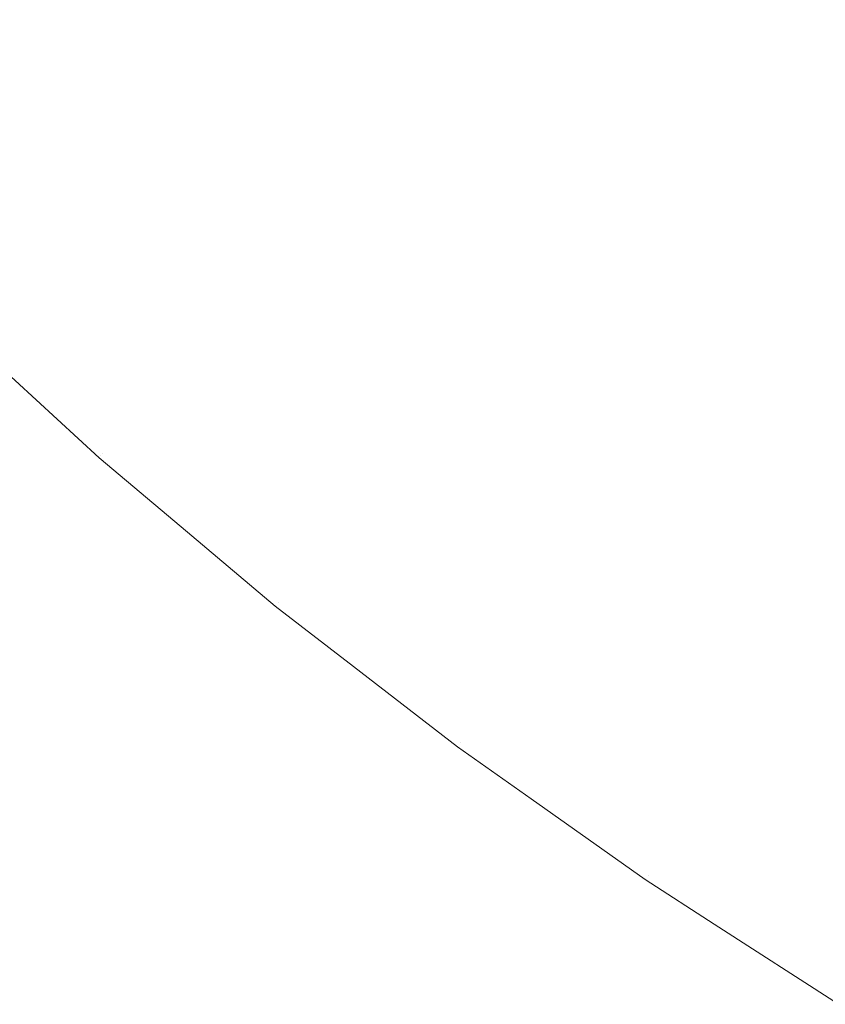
# Model space of a CAD drawing. Header units: centimetres. Extents: x -26.3 to 27.5, y 4.2 to 67.9.
# Tile 2 of 256: x -26.0541 to -26.0392, y 4.2151 to 4.2332. Entities that reach past the tile are written whole.
import ezdxf

# ---------------------------------------------------------------- set-up
doc = ezdxf.new("R2010")
doc.units = ezdxf.units.CM
doc.header["$LTSCALE"] = 2.54
doc.layers.add('Lucido design-1', color=7, linetype='Continuous')

# ---------------------------------------------------------------- blocks, each defined once
blk = doc.blocks.new('Gruppo-2-1')
at = {"color": 7, "linetype": 'Continuous', "lineweight": 9}
for points, invisible_edges in [([(-26.039315, 4.234849, -1111.059922), (-26.042041, 4.237147, -1111.059922), (-26.043496, 4.235495, -1111.063494), (-26.040698, 4.233136, -1111.063494)], 15), ([(-26.039315, 4.234849, -1147.159922), (-26.042041, 4.237147, -1147.159922), (-26.043496, 4.235495, -1147.163494), (-26.040698, 4.233136, -1147.163494)], 15), ([(-26.05095, 4.233005, -1111.750691), (-26.053744, 4.235799, -1111.750691), (-26.052603, 4.236893, -1111.754488), (-26.049856, 4.234146, -1111.754488)], 15), ([(-26.05095, 4.233005, -1147.850691), (-26.053744, 4.235799, -1147.850691), (-26.052603, 4.236893, -1147.854488), (-26.049856, 4.234146, -1147.854488)], 15), ([(-26.04585, 4.23282, -1111.758213), (-26.048657, 4.235398, -1111.758213), (-26.047353, 4.236758, -1111.761861), (-26.044605, 4.234234, -1111.761861)], 15), ([(-26.04585, 4.23282, -1147.858213), (-26.048657, 4.235398, -1147.858213), (-26.047353, 4.236758, -1147.861861), (-26.044605, 4.234234, -1147.861861)], 15), ([(-26.050115, 4.233876, -1111.074699), (-26.052873, 4.236634, -1111.074699), (-26.054006, 4.235549, -1111.078574), (-26.051201, 4.232744, -1111.078574)], 15), ([(-26.050115, 4.233876, -1147.174699), (-26.052873, 4.236634, -1147.174699), (-26.054006, 4.235549, -1147.178574), (-26.051201, 4.232744, -1147.178574)], 15), ([(-26.035094, 4.234559, -1111.056442), (-26.037837, 4.236679, -1111.056442), (-26.039315, 4.234849, -1111.059922), (-26.036493, 4.232668, -1111.059922)], 15), ([(-26.035094, 4.234559, -1147.156442), (-26.037837, 4.236679, -1147.156442), (-26.039315, 4.234849, -1147.159922), (-26.036493, 4.232668, -1147.159922)], 15), ([(-26.044849, 4.233957, -1111.067152), (-26.047608, 4.236492, -1111.067152), (-26.048917, 4.235126, -1111.07089), (-26.046098, 4.232538, -1111.07089)], 15), ([(-26.044849, 4.233957, -1147.167152), (-26.047608, 4.236492, -1147.167152), (-26.048917, 4.235126, -1147.17089), (-26.046098, 4.232538, -1147.17089)], 15), ([(-26.051936, 4.231977, -1111.746829), (-26.054773, 4.234814, -1111.746829), (-26.053744, 4.235799, -1111.750691), (-26.05095, 4.233005, -1111.750691)], 15), ([(-26.051936, 4.231977, -1147.846829), (-26.054773, 4.234814, -1147.846829), (-26.053744, 4.235799, -1147.850691), (-26.05095, 4.233005, -1147.850691)], 15), ([(-26.041753, 4.231829, -1111.761861), (-26.044605, 4.234234, -1111.761861), (-26.043264, 4.235758, -1111.765425), (-26.040478, 4.233408, -1111.765425)], 15), ([(-26.041753, 4.231829, -1147.861861), (-26.044605, 4.234234, -1147.861861), (-26.043264, 4.235758, -1147.865425), (-26.040478, 4.233408, -1147.865425)], 15), ([(-26.051201, 4.232744, -1111.078574), (-26.054006, 4.235549, -1111.078574), (-26.05502, 4.234577, -1111.082507), (-26.052173, 4.231729, -1111.082507)], 15), ([(-26.051201, 4.232744, -1147.178574), (-26.054006, 4.235549, -1147.178574), (-26.05502, 4.234577, -1147.182507), (-26.052173, 4.231729, -1147.182507)], 15), ([(-26.040698, 4.233136, -1111.063494), (-26.043496, 4.235495, -1111.063494), (-26.044849, 4.233957, -1111.067152), (-26.041984, 4.231542, -1111.067152)], 15), ([(-26.040698, 4.233136, -1147.163494), (-26.043496, 4.235495, -1147.163494), (-26.044849, 4.233957, -1147.167152), (-26.041984, 4.231542, -1147.167152)], 15), ([(-26.046995, 4.231518, -1111.754488), (-26.049856, 4.234146, -1111.754488), (-26.048657, 4.235398, -1111.758213), (-26.04585, 4.23282, -1111.758213)], 15), ([(-26.046995, 4.231518, -1147.854488), (-26.049856, 4.234146, -1147.854488), (-26.048657, 4.235398, -1147.858213), (-26.04585, 4.23282, -1147.858213)], 15), ([(-26.046098, 4.232538, -1111.07089), (-26.048917, 4.235126, -1111.07089), (-26.050115, 4.233876, -1111.074699), (-26.047242, 4.231238, -1111.074699)], 15), ([(-26.046098, 4.232538, -1147.17089), (-26.048917, 4.235126, -1147.17089), (-26.050115, 4.233876, -1147.174699), (-26.047242, 4.231238, -1147.174699)], 15), ([(-26.037594, 4.231179, -1111.765425), (-26.040478, 4.233408, -1111.765425), (-26.039113, 4.235098, -1111.7689), (-26.036302, 4.232926, -1111.7689)], 15), ([(-26.037594, 4.231179, -1147.865425), (-26.040478, 4.233408, -1147.865425), (-26.039113, 4.235098, -1147.8689), (-26.036302, 4.232926, -1147.8689)], 15), ([(-26.052811, 4.231063, -1111.742909), (-26.055686, 4.233938, -1111.742909), (-26.054773, 4.234814, -1111.746829), (-26.051936, 4.231977, -1111.746829)], 15), ([(-26.052811, 4.231063, -1147.842909), (-26.055686, 4.233938, -1147.842909), (-26.054773, 4.234814, -1147.846829), (-26.051936, 4.231977, -1147.846829)], 15), ([(-26.036493, 4.232668, -1111.059922), (-26.039315, 4.234849, -1111.059922), (-26.040698, 4.233136, -1111.063494), (-26.037802, 4.230897, -1111.063494)], 15), ([(-26.036493, 4.232668, -1147.159922), (-26.039315, 4.234849, -1147.159922), (-26.040698, 4.233136, -1147.163494), (-26.037802, 4.230897, -1147.163494)], 15), ([(-26.052173, 4.231729, -1111.082507), (-26.05502, 4.234577, -1111.082507), (-26.055914, 4.23372, -1111.086492), (-26.053029, 4.230836, -1111.086492)], 15), ([(-26.052173, 4.231729, -1147.182507), (-26.05502, 4.234577, -1147.182507), (-26.055914, 4.23372, -1147.186492), (-26.053029, 4.230836, -1147.186492)], 15), ([(-26.04804, 4.230332, -1111.750691), (-26.05095, 4.233005, -1111.750691), (-26.049856, 4.234146, -1111.754488), (-26.046995, 4.231518, -1111.754488)], 15), ([(-26.04804, 4.230332, -1147.850691), (-26.05095, 4.233005, -1147.850691), (-26.049856, 4.234146, -1147.854488), (-26.046995, 4.231518, -1147.854488)], 15), ([(-26.042936, 4.230363, -1111.758213), (-26.04585, 4.23282, -1111.758213), (-26.044605, 4.234234, -1111.761861), (-26.041753, 4.231829, -1111.761861)], 15), ([(-26.042936, 4.230363, -1147.858213), (-26.04585, 4.23282, -1147.858213), (-26.044605, 4.234234, -1147.861861), (-26.041753, 4.231829, -1147.861861)], 15), ([(-26.053575, 4.230267, -1111.738936), (-26.056483, 4.233175, -1111.738936), (-26.055686, 4.233938, -1111.742909), (-26.052811, 4.231063, -1111.742909)], 15), ([(-26.053575, 4.230267, -1147.838936), (-26.056483, 4.233175, -1147.838936), (-26.055686, 4.233938, -1147.842909), (-26.052811, 4.231063, -1147.842909)], 15), ([(-26.047242, 4.231238, -1111.074699), (-26.050115, 4.233876, -1111.074699), (-26.051201, 4.232744, -1111.078574), (-26.048279, 4.23006, -1111.078574)], 15), ([(-26.047242, 4.231238, -1147.174699), (-26.050115, 4.233876, -1147.174699), (-26.051201, 4.232744, -1147.178574), (-26.048279, 4.23006, -1147.178574)], 15), ([(-26.041984, 4.231542, -1111.067152), (-26.044849, 4.233957, -1111.067152), (-26.046098, 4.232538, -1111.07089), (-26.043172, 4.230071, -1111.07089)], 15), ([(-26.041984, 4.231542, -1147.167152), (-26.044849, 4.233957, -1147.167152), (-26.046098, 4.232538, -1147.17089), (-26.043172, 4.230071, -1147.17089)], 15), ([(-26.053029, 4.230836, -1111.086492), (-26.055914, 4.23372, -1111.086492), (-26.056686, 4.23298, -1111.090522), (-26.05377, 4.230063, -1111.090522)], 15), ([(-26.053029, 4.230836, -1147.186492), (-26.055914, 4.23372, -1147.186492), (-26.056686, 4.23298, -1147.190522), (-26.05377, 4.230063, -1147.190522)], 15), ([(-26.038801, 4.229547, -1111.761861), (-26.041753, 4.231829, -1111.761861), (-26.040478, 4.233408, -1111.765425), (-26.037594, 4.231179, -1111.765425)], 15), ([(-26.038801, 4.229547, -1147.861861), (-26.041753, 4.231829, -1147.861861), (-26.040478, 4.233408, -1147.865425), (-26.037594, 4.231179, -1147.865425)], 15), ([(-26.054225, 4.229588, -1111.734917), (-26.057161, 4.232525, -1111.734917), (-26.056483, 4.233175, -1111.738936), (-26.053575, 4.230267, -1111.738936)], 15), ([(-26.054225, 4.229588, -1147.834917), (-26.057161, 4.232525, -1147.834917), (-26.056483, 4.233175, -1147.838936), (-26.053575, 4.230267, -1147.838936)], 15), ([(-26.037802, 4.230897, -1111.063494), (-26.040698, 4.233136, -1111.063494), (-26.041984, 4.231542, -1111.067152), (-26.03902, 4.229251, -1111.067152)], 15), ([(-26.037802, 4.230897, -1147.163494), (-26.040698, 4.233136, -1147.163494), (-26.041984, 4.231542, -1147.167152), (-26.03902, 4.229251, -1147.167152)], 15), ([(-26.05377, 4.230063, -1111.090522), (-26.056686, 4.23298, -1111.090522), (-26.057336, 4.232357, -1111.094589), (-26.054393, 4.229413, -1111.094589)], 15), ([(-26.05377, 4.230063, -1147.190522), (-26.056686, 4.23298, -1147.190522), (-26.057336, 4.232357, -1147.194589), (-26.054393, 4.229413, -1147.194589)], 15), ([(-26.048981, 4.229263, -1111.746829), (-26.051936, 4.231977, -1111.746829), (-26.05095, 4.233005, -1111.750691), (-26.04804, 4.230332, -1111.750691)], 15), ([(-26.048981, 4.229263, -1147.846829), (-26.051936, 4.231977, -1147.846829), (-26.05095, 4.233005, -1147.850691), (-26.04804, 4.230332, -1147.850691)], 15), ([(-26.048279, 4.23006, -1111.078574), (-26.051201, 4.232744, -1111.078574), (-26.052173, 4.231729, -1111.082507), (-26.049207, 4.229005, -1111.082507)], 15), ([(-26.048279, 4.23006, -1147.178574), (-26.051201, 4.232744, -1147.178574), (-26.052173, 4.231729, -1147.182507), (-26.049207, 4.229005, -1147.182507)], 15), ([(-26.044026, 4.229014, -1111.754488), (-26.046995, 4.231518, -1111.754488), (-26.04585, 4.23282, -1111.758213), (-26.042936, 4.230363, -1111.758213)], 15), ([(-26.044026, 4.229014, -1147.854488), (-26.046995, 4.231518, -1147.854488), (-26.04585, 4.23282, -1147.858213), (-26.042936, 4.230363, -1147.858213)], 15), ([(-26.043172, 4.230071, -1111.07089), (-26.046098, 4.232538, -1111.07089), (-26.047242, 4.231238, -1111.074699), (-26.04426, 4.228724, -1111.074699)], 15), ([(-26.043172, 4.230071, -1147.17089), (-26.046098, 4.232538, -1147.17089), (-26.047242, 4.231238, -1147.174699), (-26.04426, 4.228724, -1147.174699)], 15), ([(-26.049817, 4.228313, -1111.742909), (-26.052811, 4.231063, -1111.742909), (-26.051936, 4.231977, -1111.746829), (-26.048981, 4.229263, -1111.746829)], 15), ([(-26.049817, 4.228313, -1147.842909), (-26.052811, 4.231063, -1147.842909), (-26.051936, 4.231977, -1147.846829), (-26.048981, 4.229263, -1147.846829)], 15), ([(-26.039921, 4.228033, -1111.758213), (-26.042936, 4.230363, -1111.758213), (-26.041753, 4.231829, -1111.761861), (-26.038801, 4.229547, -1111.761861)], 15), ([(-26.039921, 4.228033, -1147.858213), (-26.042936, 4.230363, -1147.858213), (-26.041753, 4.231829, -1147.861861), (-26.038801, 4.229547, -1147.861861)], 15), ([(-26.049207, 4.229005, -1111.082507), (-26.052173, 4.231729, -1111.082507), (-26.053029, 4.230836, -1111.086492), (-26.050025, 4.228076, -1111.086492)], 15), ([(-26.049207, 4.229005, -1147.182507), (-26.052173, 4.231729, -1147.182507), (-26.053029, 4.230836, -1147.186492), (-26.050025, 4.228076, -1147.186492)], 15), ([(-26.045018, 4.227785, -1111.750691), (-26.04804, 4.230332, -1111.750691), (-26.046995, 4.231518, -1111.754488), (-26.044026, 4.229014, -1111.754488)], 15), ([(-26.045018, 4.227785, -1147.850691), (-26.04804, 4.230332, -1147.850691), (-26.046995, 4.231518, -1147.854488), (-26.044026, 4.229014, -1147.854488)], 15), ([(-26.03902, 4.229251, -1111.067152), (-26.041984, 4.231542, -1111.067152), (-26.043172, 4.230071, -1111.07089), (-26.040145, 4.22773, -1111.07089)], 15), ([(-26.03902, 4.229251, -1147.167152), (-26.041984, 4.231542, -1147.167152), (-26.043172, 4.230071, -1147.17089), (-26.040145, 4.22773, -1147.17089)], 15), ([(-26.04426, 4.228724, -1111.074699), (-26.047242, 4.231238, -1111.074699), (-26.048279, 4.23006, -1111.078574), (-26.045246, 4.227503, -1111.078574)], 15), ([(-26.04426, 4.228724, -1147.174699), (-26.047242, 4.231238, -1147.174699), (-26.048279, 4.23006, -1147.178574), (-26.045246, 4.227503, -1147.178574)], 15), ([(-26.050546, 4.227484, -1111.738936), (-26.053575, 4.230267, -1111.738936), (-26.052811, 4.231063, -1111.742909), (-26.049817, 4.228313, -1111.742909)], 15), ([(-26.050546, 4.227484, -1147.838936), (-26.053575, 4.230267, -1147.838936), (-26.052811, 4.231063, -1147.842909), (-26.049817, 4.228313, -1147.842909)], 15), ([(-26.050025, 4.228076, -1111.086492), (-26.053029, 4.230836, -1111.086492), (-26.05377, 4.230063, -1111.090522), (-26.050732, 4.227273, -1111.090522)], 15), ([(-26.050025, 4.228076, -1147.186492), (-26.053029, 4.230836, -1147.186492), (-26.05377, 4.230063, -1147.190522), (-26.050732, 4.227273, -1147.190522)], 15), ([(-26.045913, 4.226676, -1111.746829), (-26.048981, 4.229263, -1111.746829), (-26.04804, 4.230332, -1111.750691), (-26.045018, 4.227785, -1111.750691)], 15), ([(-26.045913, 4.226676, -1147.846829), (-26.048981, 4.229263, -1147.846829), (-26.04804, 4.230332, -1147.850691), (-26.045018, 4.227785, -1147.850691)], 15), ([(-26.040952, 4.226639, -1111.754488), (-26.044026, 4.229014, -1111.754488), (-26.042936, 4.230363, -1111.758213), (-26.039921, 4.228033, -1111.758213)], 15), ([(-26.040952, 4.226639, -1147.854488), (-26.044026, 4.229014, -1147.854488), (-26.042936, 4.230363, -1147.858213), (-26.039921, 4.228033, -1147.858213)], 15), ([(-26.051166, 4.226779, -1111.734917), (-26.054225, 4.229588, -1111.734917), (-26.053575, 4.230267, -1111.738936), (-26.050546, 4.227484, -1111.738936)], 15), ([(-26.051166, 4.226779, -1147.834917), (-26.054225, 4.229588, -1147.834917), (-26.053575, 4.230267, -1147.838936), (-26.050546, 4.227484, -1147.838936)], 15), ([(-26.050732, 4.227273, -1111.090522), (-26.05377, 4.230063, -1111.090522), (-26.054393, 4.229413, -1111.094589), (-26.051327, 4.226597, -1111.094589)], 15), ([(-26.050732, 4.227273, -1147.190522), (-26.05377, 4.230063, -1147.190522), (-26.054393, 4.229413, -1147.194589), (-26.051327, 4.226597, -1147.194589)], 15), ([(-26.045246, 4.227503, -1111.078574), (-26.048279, 4.23006, -1111.078574), (-26.049207, 4.229005, -1111.082507), (-26.046128, 4.22641, -1111.082507)], 15), ([(-26.045246, 4.227503, -1147.178574), (-26.048279, 4.23006, -1147.178574), (-26.049207, 4.229005, -1147.182507), (-26.046128, 4.22641, -1147.182507)], 15), ([(-26.040145, 4.22773, -1111.07089), (-26.043172, 4.230071, -1111.07089), (-26.04426, 4.228724, -1111.074699), (-26.041174, 4.226338, -1111.074699)], 15), ([(-26.040145, 4.22773, -1147.17089), (-26.043172, 4.230071, -1147.17089), (-26.04426, 4.228724, -1147.174699), (-26.041174, 4.226338, -1147.174699)], 15), ([(-26.051678, 4.226198, -1111.73086), (-26.05476, 4.22903, -1111.73086), (-26.054225, 4.229588, -1111.734917), (-26.051166, 4.226779, -1111.734917)], 15), ([(-26.051678, 4.226198, -1147.83086), (-26.05476, 4.22903, -1147.83086), (-26.054225, 4.229588, -1147.834917), (-26.051166, 4.226779, -1147.834917)], 15), ([(-26.03681, 4.225832, -1111.758213), (-26.039921, 4.228033, -1111.758213), (-26.038801, 4.229547, -1111.761861), (-26.035755, 4.227393, -1111.761861)], 15), ([(-26.03681, 4.225832, -1147.858213), (-26.039921, 4.228033, -1147.858213), (-26.038801, 4.229547, -1147.861861), (-26.035755, 4.227393, -1147.861861)], 15), ([(-26.051327, 4.226597, -1111.094589), (-26.054393, 4.229413, -1111.094589), (-26.054897, 4.228886, -1111.098686), (-26.051809, 4.226049, -1111.098686)], 15), ([(-26.051327, 4.226597, -1147.194589), (-26.054393, 4.229413, -1147.194589), (-26.054897, 4.228886, -1147.198686), (-26.051809, 4.226049, -1147.198686)], 15), ([(-26.046708, 4.225692, -1111.742909), (-26.049817, 4.228313, -1111.742909), (-26.048981, 4.229263, -1111.746829), (-26.045913, 4.226676, -1111.746829)], 15), ([(-26.046708, 4.225692, -1147.842909), (-26.049817, 4.228313, -1147.842909), (-26.048981, 4.229263, -1147.846829), (-26.045913, 4.226676, -1147.846829)], 15), ([(-26.035961, 4.227087, -1111.067152), (-26.03902, 4.229251, -1111.067152), (-26.040145, 4.22773, -1111.07089), (-26.03702, 4.22552, -1111.07089)], 15), ([(-26.035961, 4.227087, -1147.167152), (-26.03902, 4.229251, -1147.167152), (-26.040145, 4.22773, -1147.17089), (-26.03702, 4.22552, -1147.17089)], 15), ([(-26.051809, 4.226049, -1111.098686), (-26.054897, 4.228886, -1111.098686), (-26.055284, 4.228484, -1111.102807), (-26.052177, 4.22563, -1111.102807)], 15), ([(-26.051809, 4.226049, -1147.198686), (-26.054897, 4.228886, -1147.198686), (-26.055284, 4.228484, -1147.202807), (-26.052177, 4.22563, -1147.202807)], 15), ([(-26.052078, 4.225744, -1111.726771), (-26.055179, 4.228592, -1111.726771), (-26.05476, 4.22903, -1111.73086), (-26.051678, 4.226198, -1111.73086)], 15), ([(-26.052078, 4.225744, -1147.826771), (-26.055179, 4.228592, -1147.826771), (-26.05476, 4.22903, -1147.83086), (-26.051678, 4.226198, -1147.83086)], 15), ([(-26.046128, 4.22641, -1111.082507), (-26.049207, 4.229005, -1111.082507), (-26.050025, 4.228076, -1111.086492), (-26.046906, 4.225447, -1111.086492)], 15), ([(-26.046128, 4.22641, -1147.182507), (-26.049207, 4.229005, -1147.182507), (-26.050025, 4.228076, -1147.186492), (-26.046906, 4.225447, -1147.186492)], 15), ([(-26.041892, 4.225368, -1111.750691), (-26.045018, 4.227785, -1111.750691), (-26.044026, 4.229014, -1111.754488), (-26.040952, 4.226639, -1111.754488)], 15), ([(-26.041892, 4.225368, -1147.850691), (-26.045018, 4.227785, -1147.850691), (-26.044026, 4.229014, -1147.854488), (-26.040952, 4.226639, -1147.854488)], 15), ([(-26.041174, 4.226338, -1111.074699), (-26.04426, 4.228724, -1111.074699), (-26.045246, 4.227503, -1111.078574), (-26.042107, 4.225077, -1111.078574)], 15), ([(-26.041174, 4.226338, -1147.174699), (-26.04426, 4.228724, -1147.174699), (-26.045246, 4.227503, -1147.178574), (-26.042107, 4.225077, -1147.178574)], 15), ([(-26.052366, 4.225416, -1111.722656), (-26.055481, 4.228277, -1111.722656), (-26.055179, 4.228592, -1111.726771), (-26.052078, 4.225744, -1111.726771)], 15), ([(-26.052366, 4.225416, -1147.822656), (-26.055481, 4.228277, -1147.822656), (-26.055179, 4.228592, -1147.826771), (-26.052078, 4.225744, -1147.826771)], 15), ([(-26.052177, 4.22563, -1111.102807), (-26.055284, 4.228484, -1111.102807), (-26.055551, 4.228205, -1111.106944), (-26.052432, 4.225341, -1111.106944)], 15), ([(-26.052177, 4.22563, -1147.202807), (-26.055284, 4.228484, -1147.202807), (-26.055551, 4.228205, -1147.206944), (-26.052432, 4.225341, -1147.206944)], 15), ([(-26.052432, 4.225341, -1111.106944), (-26.055551, 4.228205, -1111.106944), (-26.055699, 4.228051, -1111.111089), (-26.052574, 4.22518, -1111.111089)], 15), ([(-26.052432, 4.225341, -1147.206944), (-26.055551, 4.228205, -1147.206944), (-26.055699, 4.228051, -1147.211089), (-26.052574, 4.22518, -1147.211089)], 15), ([(-26.052542, 4.225216, -1111.718524), (-26.055665, 4.228085, -1111.718524), (-26.055481, 4.228277, -1111.722656), (-26.052366, 4.225416, -1111.722656)], 15), ([(-26.052542, 4.225216, -1147.818524), (-26.055665, 4.228085, -1147.818524), (-26.055481, 4.228277, -1147.822656), (-26.052366, 4.225416, -1147.822656)], 15), ([(-26.047401, 4.224833, -1111.738936), (-26.050546, 4.227484, -1111.738936), (-26.049817, 4.228313, -1111.742909), (-26.046708, 4.225692, -1111.742909)], 15), ([(-26.047401, 4.224833, -1147.838936), (-26.050546, 4.227484, -1147.838936), (-26.049817, 4.228313, -1147.842909), (-26.046708, 4.225692, -1147.842909)], 15), ([(-26.054155, 4.226569, -1111.714164), (-26.055731, 4.228016, -1111.714164), (-26.055665, 4.228085, -1111.718524), (-26.052542, 4.225216, -1111.718524)], 14), ([(-26.054155, 4.226569, -1147.814164), (-26.055731, 4.228016, -1147.814164), (-26.055665, 4.228085, -1147.818524), (-26.052542, 4.225216, -1147.818524)], 14), ([(-26.052574, 4.22518, -1111.111089), (-26.055699, 4.228051, -1111.111089), (-26.055731, 4.228016, -1111.114164), (-26.054155, 4.226569, -1111.114164)], 11), ([(-26.052574, 4.22518, -1147.211089), (-26.055699, 4.228051, -1147.211089), (-26.055731, 4.228016, -1147.214164), (-26.054155, 4.226569, -1147.214164)], 11), ([(-26.046906, 4.225447, -1111.086492), (-26.050025, 4.228076, -1111.086492), (-26.050732, 4.227273, -1111.090522), (-26.047578, 4.224614, -1111.090522)], 15), ([(-26.046906, 4.225447, -1147.186492), (-26.050025, 4.228076, -1147.186492), (-26.050732, 4.227273, -1147.190522), (-26.047578, 4.224614, -1147.190522)], 15), ([(-26.03778, 4.224395, -1111.754488), (-26.040952, 4.226639, -1111.754488), (-26.039921, 4.228033, -1111.758213), (-26.03681, 4.225832, -1111.758213)], 15), ([(-26.03778, 4.224395, -1147.854488), (-26.040952, 4.226639, -1147.854488), (-26.039921, 4.228033, -1147.858213), (-26.03681, 4.225832, -1147.858213)], 15), ([(-26.042739, 4.224223, -1111.746829), (-26.045913, 4.226676, -1111.746829), (-26.045018, 4.227785, -1111.750691), (-26.041892, 4.225368, -1111.750691)], 15), ([(-26.042739, 4.224223, -1147.846829), (-26.045913, 4.226676, -1147.846829), (-26.045018, 4.227785, -1147.850691), (-26.041892, 4.225368, -1147.850691)], 15), ([(-26.03702, 4.22552, -1111.07089), (-26.040145, 4.22773, -1111.07089), (-26.041174, 4.226338, -1111.074699), (-26.03799, 4.224086, -1111.074699)], 15), ([(-26.03702, 4.22552, -1147.17089), (-26.040145, 4.22773, -1147.17089), (-26.041174, 4.226338, -1147.174699), (-26.03799, 4.224086, -1147.174699)], 15), ([(-26.047992, 4.224102, -1111.734917), (-26.051166, 4.226779, -1111.734917), (-26.050546, 4.227484, -1111.738936), (-26.047401, 4.224833, -1111.738936)], 15), ([(-26.047992, 4.224102, -1147.834917), (-26.051166, 4.226779, -1147.834917), (-26.050546, 4.227484, -1147.838936), (-26.047401, 4.224833, -1147.838936)], 15), ([(-26.042107, 4.225077, -1111.078574), (-26.045246, 4.227503, -1111.078574), (-26.046128, 4.22641, -1111.082507), (-26.042943, 4.223947, -1111.082507)], 15), ([(-26.042107, 4.225077, -1147.178574), (-26.045246, 4.227503, -1147.178574), (-26.046128, 4.22641, -1147.182507), (-26.042943, 4.223947, -1147.182507)], 15), ([(-26.047578, 4.224614, -1111.090522), (-26.050732, 4.227273, -1111.090522), (-26.051327, 4.226597, -1111.094589), (-26.048144, 4.223914, -1111.094589)], 15), ([(-26.047578, 4.224614, -1147.190522), (-26.050732, 4.227273, -1147.190522), (-26.051327, 4.226597, -1147.194589), (-26.048144, 4.223914, -1147.194589)], 15), ([(-26.048478, 4.223501, -1111.73086), (-26.051678, 4.226198, -1111.73086), (-26.051166, 4.226779, -1111.734917), (-26.047992, 4.224102, -1111.734917)], 15), ([(-26.048478, 4.223501, -1147.83086), (-26.051678, 4.226198, -1147.83086), (-26.051166, 4.226779, -1147.834917), (-26.047992, 4.224102, -1147.834917)], 15), ([(-26.054155, 4.226569, -1111.114164), (-26.052605, 4.225145, -1111.114164), (-26.052574, 4.22518, -1111.111089)], 10), ([(-26.052605, 4.225145, -1111.114164), (-26.054155, 4.226569, -1111.114164), (-26.054155, 4.226569, -1111.714164), (-26.052605, 4.225145, -1111.714164)], 10), ([(-26.052542, 4.225216, -1111.718524), (-26.052605, 4.225145, -1111.714164), (-26.054155, 4.226569, -1111.714164)], 9), ([(-26.054155, 4.226569, -1147.214164), (-26.052605, 4.225145, -1147.214164), (-26.052574, 4.22518, -1147.211089)], 10), ([(-26.052605, 4.225145, -1147.214164), (-26.054155, 4.226569, -1147.214164), (-26.054155, 4.226569, -1147.814164), (-26.052605, 4.225145, -1147.814164)], 10), ([(-26.052542, 4.225216, -1147.818524), (-26.052605, 4.225145, -1147.814164), (-26.054155, 4.226569, -1147.814164)], 9), ([(-26.048144, 4.223914, -1111.094589), (-26.051327, 4.226597, -1111.094589), (-26.051809, 4.226049, -1111.098686), (-26.048602, 4.223346, -1111.098686)], 15), ([(-26.048144, 4.223914, -1147.194589), (-26.051327, 4.226597, -1147.194589), (-26.051809, 4.226049, -1147.198686), (-26.048602, 4.223346, -1147.198686)], 15), ([(-26.043491, 4.223205, -1111.742909), (-26.046708, 4.225692, -1111.742909), (-26.045913, 4.226676, -1111.746829), (-26.042739, 4.224223, -1111.746829)], 15), ([(-26.043491, 4.223205, -1147.842909), (-26.046708, 4.225692, -1147.842909), (-26.045913, 4.226676, -1147.846829), (-26.042739, 4.224223, -1147.846829)], 15), ([(-26.038666, 4.223086, -1111.750691), (-26.041892, 4.225368, -1111.750691), (-26.040952, 4.226639, -1111.754488), (-26.03778, 4.224395, -1111.754488)], 15), ([(-26.038666, 4.223086, -1147.850691), (-26.041892, 4.225368, -1147.850691), (-26.040952, 4.226639, -1147.854488), (-26.03778, 4.224395, -1147.854488)], 15), ([(-26.042943, 4.223947, -1111.082507), (-26.046128, 4.22641, -1111.082507), (-26.046906, 4.225447, -1111.086492), (-26.043679, 4.222952, -1111.086492)], 15), ([(-26.042943, 4.223947, -1147.182507), (-26.046128, 4.22641, -1147.182507), (-26.046906, 4.225447, -1147.186492), (-26.043679, 4.222952, -1147.186492)], 15), ([(-26.03799, 4.224086, -1111.074699), (-26.041174, 4.226338, -1111.074699), (-26.042107, 4.225077, -1111.078574), (-26.038868, 4.222786, -1111.078574)], 15), ([(-26.03799, 4.224086, -1147.174699), (-26.041174, 4.226338, -1147.174699), (-26.042107, 4.225077, -1147.178574), (-26.038868, 4.222786, -1147.178574)], 15), ([(-26.048858, 4.223029, -1111.726771), (-26.052078, 4.225744, -1111.726771), (-26.051678, 4.226198, -1111.73086), (-26.048478, 4.223501, -1111.73086)], 15), ([(-26.048858, 4.223029, -1147.826771), (-26.052078, 4.225744, -1147.826771), (-26.051678, 4.226198, -1147.83086), (-26.048478, 4.223501, -1147.83086)], 15), ([(-26.048602, 4.223346, -1111.098686), (-26.051809, 4.226049, -1111.098686), (-26.052177, 4.22563, -1111.102807), (-26.048953, 4.222912, -1111.102807)], 15), ([(-26.048602, 4.223346, -1147.198686), (-26.051809, 4.226049, -1147.198686), (-26.052177, 4.22563, -1147.202807), (-26.048953, 4.222912, -1147.202807)], 15), ([(-26.048953, 4.222912, -1111.102807), (-26.052177, 4.22563, -1111.102807), (-26.052432, 4.225341, -1111.106944), (-26.049195, 4.222612, -1111.106944)], 15), ([(-26.048953, 4.222912, -1147.202807), (-26.052177, 4.22563, -1147.202807), (-26.052432, 4.225341, -1147.206944), (-26.049195, 4.222612, -1147.206944)], 15), ([(-26.049132, 4.222689, -1111.722656), (-26.052366, 4.225416, -1111.722656), (-26.052078, 4.225744, -1111.726771), (-26.048858, 4.223029, -1111.726771)], 15), ([(-26.049132, 4.222689, -1147.822656), (-26.052366, 4.225416, -1147.822656), (-26.052078, 4.225744, -1147.826771), (-26.048858, 4.223029, -1147.826771)], 15), ([(-26.044147, 4.222318, -1111.738936), (-26.047401, 4.224833, -1111.738936), (-26.046708, 4.225692, -1111.742909), (-26.043491, 4.223205, -1111.742909)], 15), ([(-26.044147, 4.222318, -1147.838936), (-26.047401, 4.224833, -1147.838936), (-26.046708, 4.225692, -1147.842909), (-26.043491, 4.223205, -1147.842909)], 15), ([(-26.043679, 4.222952, -1111.086492), (-26.046906, 4.225447, -1111.086492), (-26.047578, 4.224614, -1111.090522), (-26.044315, 4.222092, -1111.090522)], 15), ([(-26.043679, 4.222952, -1147.186492), (-26.046906, 4.225447, -1147.186492), (-26.047578, 4.224614, -1147.190522), (-26.044315, 4.222092, -1147.190522)], 15), ([(-26.049195, 4.222612, -1111.106944), (-26.052432, 4.225341, -1111.106944), (-26.052574, 4.22518, -1111.111089), (-26.04933, 4.222445, -1111.111089)], 15), ([(-26.049195, 4.222612, -1147.206944), (-26.052432, 4.225341, -1147.206944), (-26.052574, 4.22518, -1147.211089), (-26.04933, 4.222445, -1147.211089)], 15), ([(-26.0493, 4.222482, -1111.718524), (-26.052542, 4.225216, -1111.718524), (-26.052366, 4.225416, -1111.722656), (-26.049132, 4.222689, -1111.722656)], 15), ([(-26.0493, 4.222482, -1147.818524), (-26.052542, 4.225216, -1147.818524), (-26.052366, 4.225416, -1147.822656), (-26.049132, 4.222689, -1147.822656)], 15), ([(-26.039463, 4.221906, -1111.746829), (-26.042739, 4.224223, -1111.746829), (-26.041892, 4.225368, -1111.750691), (-26.038666, 4.223086, -1111.750691)], 15), ([(-26.039463, 4.221906, -1147.846829), (-26.042739, 4.224223, -1147.846829), (-26.041892, 4.225368, -1147.850691), (-26.038666, 4.223086, -1147.850691)], 15), ([(-26.051093, 4.22387, -1111.714164), (-26.052605, 4.225145, -1111.714164), (-26.052542, 4.225216, -1111.718524)], 10), ([(-26.051093, 4.22387, -1147.814164), (-26.052605, 4.225145, -1147.814164), (-26.052542, 4.225216, -1147.818524)], 10), ([(-26.052574, 4.22518, -1111.111089), (-26.052605, 4.225145, -1111.114164), (-26.051093, 4.22387, -1111.114164)], 9), ([(-26.052574, 4.22518, -1147.211089), (-26.052605, 4.225145, -1147.214164), (-26.051093, 4.22387, -1147.214164)], 9), ([(-26.052605, 4.225145, -1111.714164), (-26.051093, 4.22387, -1111.714164), (-26.051093, 4.22387, -1111.114164), (-26.052605, 4.225145, -1111.114164)], 10), ([(-26.052605, 4.225145, -1147.814164), (-26.051093, 4.22387, -1147.814164), (-26.051093, 4.22387, -1147.214164), (-26.052605, 4.225145, -1147.214164)], 10), ([(-26.051093, 4.22387, -1111.114164), (-26.049359, 4.222408, -1111.114164), (-26.04933, 4.222445, -1111.111089), (-26.052574, 4.22518, -1111.111089)], 14), ([(-26.051093, 4.22387, -1147.214164), (-26.049359, 4.222408, -1147.214164), (-26.04933, 4.222445, -1147.211089), (-26.052574, 4.22518, -1147.211089)], 14), ([(-26.052542, 4.225216, -1111.718524), (-26.0493, 4.222482, -1111.718524), (-26.049359, 4.222408, -1111.714164), (-26.051093, 4.22387, -1111.714164)], 11), ([(-26.052542, 4.225216, -1147.818524), (-26.0493, 4.222482, -1147.818524), (-26.049359, 4.222408, -1147.814164), (-26.051093, 4.22387, -1147.814164)], 11), ([(-26.038868, 4.222786, -1111.078574), (-26.042107, 4.225077, -1111.078574), (-26.042943, 4.223947, -1111.082507), (-26.039655, 4.221622, -1111.082507)], 15), ([(-26.038868, 4.222786, -1147.178574), (-26.042107, 4.225077, -1147.178574), (-26.042943, 4.223947, -1147.182507), (-26.039655, 4.221622, -1147.182507)], 15), ([(-26.044706, 4.221563, -1111.734917), (-26.047992, 4.224102, -1111.734917), (-26.047401, 4.224833, -1111.738936), (-26.044147, 4.222318, -1111.738936)], 15), ([(-26.044706, 4.221563, -1147.834917), (-26.047992, 4.224102, -1147.834917), (-26.047401, 4.224833, -1147.838936), (-26.044147, 4.222318, -1147.838936)], 15), ([(-26.044315, 4.222092, -1111.090522), (-26.047578, 4.224614, -1111.090522), (-26.048144, 4.223914, -1111.094589), (-26.04485, 4.221368, -1111.094589)], 15), ([(-26.044315, 4.222092, -1147.190522), (-26.047578, 4.224614, -1147.190522), (-26.048144, 4.223914, -1147.194589), (-26.04485, 4.221368, -1147.194589)], 15), ([(-26.040172, 4.220858, -1111.742909), (-26.043491, 4.223205, -1111.742909), (-26.042739, 4.224223, -1111.746829), (-26.039463, 4.221906, -1111.746829)], 15), ([(-26.040172, 4.220858, -1147.842909), (-26.043491, 4.223205, -1147.842909), (-26.042739, 4.224223, -1147.846829), (-26.039463, 4.221906, -1147.846829)], 15), ([(-26.045166, 4.220941, -1111.73086), (-26.048478, 4.223501, -1111.73086), (-26.047992, 4.224102, -1111.734917), (-26.044706, 4.221563, -1111.734917)], 15), ([(-26.045166, 4.220941, -1147.83086), (-26.048478, 4.223501, -1147.83086), (-26.047992, 4.224102, -1147.834917), (-26.044706, 4.221563, -1147.834917)], 15), ([(-26.049359, 4.222408, -1111.114164), (-26.051093, 4.22387, -1111.114164), (-26.051093, 4.22387, -1111.714164), (-26.049359, 4.222408, -1111.714164)], 10), ([(-26.049359, 4.222408, -1147.214164), (-26.051093, 4.22387, -1147.214164), (-26.051093, 4.22387, -1147.814164), (-26.049359, 4.222408, -1147.814164)], 10), ([(-26.04485, 4.221368, -1111.094589), (-26.048144, 4.223914, -1111.094589), (-26.048602, 4.223346, -1111.098686), (-26.045284, 4.220781, -1111.098686)], 15), ([(-26.04485, 4.221368, -1147.194589), (-26.048144, 4.223914, -1147.194589), (-26.048602, 4.223346, -1147.198686), (-26.045284, 4.220781, -1147.198686)], 15), ([(-26.039655, 4.221622, -1111.082507), (-26.042943, 4.223947, -1111.082507), (-26.043679, 4.222952, -1111.086492), (-26.040348, 4.220596, -1111.086492)], 15), ([(-26.039655, 4.221622, -1147.182507), (-26.042943, 4.223947, -1147.182507), (-26.043679, 4.222952, -1147.186492), (-26.040348, 4.220596, -1147.186492)], 15), ([(-26.045526, 4.220454, -1111.726771), (-26.048858, 4.223029, -1111.726771), (-26.048478, 4.223501, -1111.73086), (-26.045166, 4.220941, -1111.73086)], 15), ([(-26.045526, 4.220454, -1147.826771), (-26.048858, 4.223029, -1147.826771), (-26.048478, 4.223501, -1147.83086), (-26.045166, 4.220941, -1147.83086)], 15), ([(-26.045284, 4.220781, -1111.098686), (-26.048602, 4.223346, -1111.098686), (-26.048953, 4.222912, -1111.102807), (-26.045616, 4.220332, -1111.102807)], 15), ([(-26.045284, 4.220781, -1147.198686), (-26.048602, 4.223346, -1147.198686), (-26.048953, 4.222912, -1147.202807), (-26.045616, 4.220332, -1147.202807)], 15), ([(-26.04079, 4.219943, -1111.738936), (-26.044147, 4.222318, -1111.738936), (-26.043491, 4.223205, -1111.742909), (-26.040172, 4.220858, -1111.742909)], 15), ([(-26.04079, 4.219943, -1147.838936), (-26.044147, 4.222318, -1147.838936), (-26.043491, 4.223205, -1147.842909), (-26.040172, 4.220858, -1147.842909)], 15), ([(-26.036092, 4.21973, -1111.746829), (-26.039463, 4.221906, -1111.746829), (-26.038666, 4.223086, -1111.750691), (-26.035345, 4.220943, -1111.750691)], 15), ([(-26.036092, 4.21973, -1147.846829), (-26.039463, 4.221906, -1147.846829), (-26.038666, 4.223086, -1147.850691), (-26.035345, 4.220943, -1147.850691)], 15), ([(-26.045616, 4.220332, -1111.102807), (-26.048953, 4.222912, -1111.102807), (-26.049195, 4.222612, -1111.106944), (-26.045846, 4.220022, -1111.106944)], 15), ([(-26.045616, 4.220332, -1147.202807), (-26.048953, 4.222912, -1147.202807), (-26.049195, 4.222612, -1147.206944), (-26.045846, 4.220022, -1147.206944)], 15), ([(-26.045786, 4.220103, -1111.722656), (-26.049132, 4.222689, -1111.722656), (-26.048858, 4.223029, -1111.726771), (-26.045526, 4.220454, -1111.726771)], 15), ([(-26.045786, 4.220103, -1147.822656), (-26.049132, 4.222689, -1147.822656), (-26.048858, 4.223029, -1147.826771), (-26.045526, 4.220454, -1147.826771)], 15), ([(-26.040348, 4.220596, -1111.086492), (-26.043679, 4.222952, -1111.086492), (-26.044315, 4.222092, -1111.090522), (-26.040947, 4.21971, -1111.090522)], 15), ([(-26.040348, 4.220596, -1147.186492), (-26.043679, 4.222952, -1147.186492), (-26.044315, 4.222092, -1147.190522), (-26.040947, 4.21971, -1147.190522)], 15), ([(-26.035535, 4.220635, -1111.078574), (-26.038868, 4.222786, -1111.078574), (-26.039655, 4.221622, -1111.082507), (-26.036272, 4.219438, -1111.082507)], 15), ([(-26.035535, 4.220635, -1147.178574), (-26.038868, 4.222786, -1147.178574), (-26.039655, 4.221622, -1147.182507), (-26.036272, 4.219438, -1147.182507)], 15), ([(-26.045846, 4.220022, -1111.106944), (-26.049195, 4.222612, -1111.106944), (-26.04933, 4.222445, -1111.111089), (-26.045973, 4.21985, -1111.111089)], 15), ([(-26.045846, 4.220022, -1147.206944), (-26.049195, 4.222612, -1147.206944), (-26.04933, 4.222445, -1147.211089), (-26.045973, 4.21985, -1147.211089)], 15), ([(-26.045944, 4.219889, -1111.718524), (-26.0493, 4.222482, -1111.718524), (-26.049132, 4.222689, -1111.722656), (-26.045786, 4.220103, -1111.722656)], 15), ([(-26.045944, 4.219889, -1147.818524), (-26.0493, 4.222482, -1147.818524), (-26.049132, 4.222689, -1147.822656), (-26.045786, 4.220103, -1147.822656)], 15), ([(-26.047919, 4.221295, -1111.714164), (-26.049359, 4.222408, -1111.714164), (-26.0493, 4.222482, -1111.718524)], 10), ([(-26.047919, 4.221295, -1147.814164), (-26.049359, 4.222408, -1147.814164), (-26.0493, 4.222482, -1147.818524)], 10), ([(-26.04933, 4.222445, -1111.111089), (-26.049359, 4.222408, -1111.114164), (-26.047919, 4.221295, -1111.114164)], 9), ([(-26.04933, 4.222445, -1147.211089), (-26.049359, 4.222408, -1147.214164), (-26.047919, 4.221295, -1147.214164)], 9), ([(-26.049359, 4.222408, -1111.714164), (-26.047919, 4.221295, -1111.714164), (-26.047919, 4.221295, -1111.114164), (-26.049359, 4.222408, -1111.114164)], 10), ([(-26.049359, 4.222408, -1147.814164), (-26.047919, 4.221295, -1147.814164), (-26.047919, 4.221295, -1147.214164), (-26.049359, 4.222408, -1147.214164)], 10), ([(-26.047919, 4.221295, -1111.114164), (-26.046001, 4.219812, -1111.114164), (-26.045973, 4.21985, -1111.111089), (-26.04933, 4.222445, -1111.111089)], 14), ([(-26.047919, 4.221295, -1147.214164), (-26.046001, 4.219812, -1147.214164), (-26.045973, 4.21985, -1147.211089), (-26.04933, 4.222445, -1147.211089)], 14), ([(-26.0493, 4.222482, -1111.718524), (-26.045944, 4.219889, -1111.718524), (-26.046001, 4.219812, -1111.714164), (-26.047919, 4.221295, -1111.714164)], 11), ([(-26.0493, 4.222482, -1147.818524), (-26.045944, 4.219889, -1147.818524), (-26.046001, 4.219812, -1147.814164), (-26.047919, 4.221295, -1147.814164)], 11), ([(-26.041316, 4.219165, -1111.734917), (-26.044706, 4.221563, -1111.734917), (-26.044147, 4.222318, -1111.738936), (-26.04079, 4.219943, -1111.738936)], 15), ([(-26.041316, 4.219165, -1147.834917), (-26.044706, 4.221563, -1147.834917), (-26.044147, 4.222318, -1147.838936), (-26.04079, 4.219943, -1147.838936)], 15), ([(-26.040947, 4.21971, -1111.090522), (-26.044315, 4.222092, -1111.090522), (-26.04485, 4.221368, -1111.094589), (-26.041452, 4.218964, -1111.094589)], 15), ([(-26.040947, 4.21971, -1147.190522), (-26.044315, 4.222092, -1147.190522), (-26.04485, 4.221368, -1147.194589), (-26.041452, 4.218964, -1147.194589)], 15), ([(-26.036755, 4.218653, -1111.742909), (-26.040172, 4.220858, -1111.742909), (-26.039463, 4.221906, -1111.746829), (-26.036092, 4.21973, -1111.746829)], 15), ([(-26.036755, 4.218653, -1147.842909), (-26.040172, 4.220858, -1147.842909), (-26.039463, 4.221906, -1147.846829), (-26.036092, 4.21973, -1147.846829)], 15), ([(-26.036272, 4.219438, -1111.082507), (-26.039655, 4.221622, -1111.082507), (-26.040348, 4.220596, -1111.086492), (-26.036921, 4.218384, -1111.086492)], 15), ([(-26.036272, 4.219438, -1147.182507), (-26.039655, 4.221622, -1147.182507), (-26.040348, 4.220596, -1147.186492), (-26.036921, 4.218384, -1147.186492)], 15), ([(-26.041749, 4.218524, -1111.73086), (-26.045166, 4.220941, -1111.73086), (-26.044706, 4.221563, -1111.734917), (-26.041316, 4.219165, -1111.734917)], 15), ([(-26.041749, 4.218524, -1147.83086), (-26.045166, 4.220941, -1147.83086), (-26.044706, 4.221563, -1147.834917), (-26.041316, 4.219165, -1147.834917)], 15), ([(-26.046001, 4.219812, -1111.114164), (-26.047919, 4.221295, -1111.114164), (-26.047919, 4.221295, -1111.714164), (-26.046001, 4.219812, -1111.714164)], 10), ([(-26.046001, 4.219812, -1147.214164), (-26.047919, 4.221295, -1147.214164), (-26.047919, 4.221295, -1147.814164), (-26.046001, 4.219812, -1147.814164)], 10), ([(-26.041452, 4.218964, -1111.094589), (-26.04485, 4.221368, -1111.094589), (-26.045284, 4.220781, -1111.098686), (-26.04186, 4.218359, -1111.098686)], 15), ([(-26.041452, 4.218964, -1147.194589), (-26.04485, 4.221368, -1147.194589), (-26.045284, 4.220781, -1147.198686), (-26.04186, 4.218359, -1147.198686)], 15), ([(-26.042088, 4.218022, -1111.726771), (-26.045526, 4.220454, -1111.726771), (-26.045166, 4.220941, -1111.73086), (-26.041749, 4.218524, -1111.73086)], 15), ([(-26.042088, 4.218022, -1147.826771), (-26.045526, 4.220454, -1147.826771), (-26.045166, 4.220941, -1147.83086), (-26.041749, 4.218524, -1147.83086)], 15), ([(-26.04186, 4.218359, -1111.098686), (-26.045284, 4.220781, -1111.098686), (-26.045616, 4.220332, -1111.102807), (-26.042173, 4.217897, -1111.102807)], 15), ([(-26.04186, 4.218359, -1147.198686), (-26.045284, 4.220781, -1147.198686), (-26.045616, 4.220332, -1147.202807), (-26.042173, 4.217897, -1147.202807)], 15), ([(-26.037334, 4.217713, -1111.738936), (-26.04079, 4.219943, -1111.738936), (-26.040172, 4.220858, -1111.742909), (-26.036755, 4.218653, -1111.742909)], 15), ([(-26.037334, 4.217713, -1147.838936), (-26.04079, 4.219943, -1147.838936), (-26.040172, 4.220858, -1147.842909), (-26.036755, 4.218653, -1147.842909)], 15), ([(-26.036921, 4.218384, -1111.086492), (-26.040348, 4.220596, -1111.086492), (-26.040947, 4.21971, -1111.090522), (-26.037482, 4.217473, -1111.090522)], 15), ([(-26.036921, 4.218384, -1147.186492), (-26.040348, 4.220596, -1147.186492), (-26.040947, 4.21971, -1147.190522), (-26.037482, 4.217473, -1147.190522)], 15), ([(-26.042333, 4.21766, -1111.722656), (-26.045786, 4.220103, -1111.722656), (-26.045526, 4.220454, -1111.726771), (-26.042088, 4.218022, -1111.726771)], 15), ([(-26.042333, 4.21766, -1147.822656), (-26.045786, 4.220103, -1147.822656), (-26.045526, 4.220454, -1147.826771), (-26.042088, 4.218022, -1147.826771)], 15), ([(-26.042173, 4.217897, -1111.102807), (-26.045616, 4.220332, -1111.102807), (-26.045846, 4.220022, -1111.106944), (-26.042389, 4.217577, -1111.106944)], 15), ([(-26.042173, 4.217897, -1147.202807), (-26.045616, 4.220332, -1147.202807), (-26.045846, 4.220022, -1147.206944), (-26.042389, 4.217577, -1147.206944)], 15), ([(-26.042389, 4.217577, -1111.106944), (-26.045846, 4.220022, -1111.106944), (-26.045973, 4.21985, -1111.111089), (-26.042508, 4.2174, -1111.111089)], 15), ([(-26.042389, 4.217577, -1147.206944), (-26.045846, 4.220022, -1147.206944), (-26.045973, 4.21985, -1147.211089), (-26.042508, 4.2174, -1147.211089)], 15), ([(-26.042482, 4.21744, -1111.718524), (-26.045944, 4.219889, -1111.718524), (-26.045786, 4.220103, -1111.722656), (-26.042333, 4.21766, -1111.722656)], 15), ([(-26.042482, 4.21744, -1147.818524), (-26.045944, 4.219889, -1147.818524), (-26.045786, 4.220103, -1147.822656), (-26.042333, 4.21766, -1147.822656)], 15), ([(-26.044641, 4.218851, -1111.714164), (-26.046001, 4.219812, -1111.714164), (-26.045944, 4.219889, -1111.718524)], 10), ([(-26.044641, 4.218851, -1147.814164), (-26.046001, 4.219812, -1147.814164), (-26.045944, 4.219889, -1147.818524)], 10), ([(-26.045973, 4.21985, -1111.111089), (-26.046001, 4.219812, -1111.114164), (-26.044641, 4.218851, -1111.114164)], 9), ([(-26.045973, 4.21985, -1147.211089), (-26.046001, 4.219812, -1147.214164), (-26.044641, 4.218851, -1147.214164)], 9), ([(-26.046001, 4.219812, -1111.714164), (-26.044641, 4.218851, -1111.714164), (-26.044641, 4.218851, -1111.114164), (-26.046001, 4.219812, -1111.114164)], 10), ([(-26.046001, 4.219812, -1147.814164), (-26.044641, 4.218851, -1147.814164), (-26.044641, 4.218851, -1147.214164), (-26.046001, 4.219812, -1147.214164)], 10), ([(-26.044641, 4.218851, -1111.114164), (-26.042535, 4.217361, -1111.114164), (-26.042508, 4.2174, -1111.111089), (-26.045973, 4.21985, -1111.111089)], 14), ([(-26.044641, 4.218851, -1147.214164), (-26.042535, 4.217361, -1147.214164), (-26.042508, 4.2174, -1147.211089), (-26.045973, 4.21985, -1147.211089)], 14), ([(-26.045944, 4.219889, -1111.718524), (-26.042482, 4.21744, -1111.718524), (-26.042535, 4.217361, -1111.714164), (-26.044641, 4.218851, -1111.714164)], 11), ([(-26.045944, 4.219889, -1147.818524), (-26.042482, 4.21744, -1147.818524), (-26.042535, 4.217361, -1147.814164), (-26.044641, 4.218851, -1147.814164)], 11), ([(-26.037827, 4.216913, -1111.734917), (-26.041316, 4.219165, -1111.734917), (-26.04079, 4.219943, -1111.738936), (-26.037334, 4.217713, -1111.738936)], 15), ([(-26.037827, 4.216913, -1147.834917), (-26.041316, 4.219165, -1147.834917), (-26.04079, 4.219943, -1147.838936), (-26.037334, 4.217713, -1147.838936)], 15), ([(-26.037482, 4.217473, -1111.090522), (-26.040947, 4.21971, -1111.090522), (-26.041452, 4.218964, -1111.094589), (-26.037954, 4.216706, -1111.094589)], 15), ([(-26.037482, 4.217473, -1147.190522), (-26.040947, 4.21971, -1147.190522), (-26.041452, 4.218964, -1147.194589), (-26.037954, 4.216706, -1147.194589)], 15), ([(-26.038232, 4.216254, -1111.73086), (-26.041749, 4.218524, -1111.73086), (-26.041316, 4.219165, -1111.734917), (-26.037827, 4.216913, -1111.734917)], 15), ([(-26.038232, 4.216254, -1147.83086), (-26.041749, 4.218524, -1147.83086), (-26.041316, 4.219165, -1147.834917), (-26.037827, 4.216913, -1147.834917)], 15), ([(-26.037954, 4.216706, -1111.094589), (-26.041452, 4.218964, -1111.094589), (-26.04186, 4.218359, -1111.098686), (-26.038336, 4.216085, -1111.098686)], 15), ([(-26.037954, 4.216706, -1147.194589), (-26.041452, 4.218964, -1147.194589), (-26.04186, 4.218359, -1147.198686), (-26.038336, 4.216085, -1147.198686)], 15), ([(-26.042535, 4.217361, -1111.114164), (-26.044641, 4.218851, -1111.114164), (-26.044641, 4.218851, -1111.714164), (-26.042535, 4.217361, -1111.714164)], 10), ([(-26.042535, 4.217361, -1147.214164), (-26.044641, 4.218851, -1147.214164), (-26.044641, 4.218851, -1147.814164), (-26.042535, 4.217361, -1147.814164)], 10), ([(-26.03855, 4.215738, -1111.726771), (-26.042088, 4.218022, -1111.726771), (-26.041749, 4.218524, -1111.73086), (-26.038232, 4.216254, -1111.73086)], 15), ([(-26.03855, 4.215738, -1147.826771), (-26.042088, 4.218022, -1147.826771), (-26.041749, 4.218524, -1147.83086), (-26.038232, 4.216254, -1147.83086)], 15), ([(-26.038336, 4.216085, -1111.098686), (-26.04186, 4.218359, -1111.098686), (-26.042173, 4.217897, -1111.102807), (-26.038629, 4.21561, -1111.102807)], 15), ([(-26.038336, 4.216085, -1147.198686), (-26.04186, 4.218359, -1147.198686), (-26.042173, 4.217897, -1147.202807), (-26.038629, 4.21561, -1147.202807)], 15), ([(-26.038779, 4.215367, -1111.722656), (-26.042333, 4.21766, -1111.722656), (-26.042088, 4.218022, -1111.726771), (-26.03855, 4.215738, -1111.726771)], 15), ([(-26.038779, 4.215367, -1147.822656), (-26.042333, 4.21766, -1147.822656), (-26.042088, 4.218022, -1147.826771), (-26.03855, 4.215738, -1147.826771)], 15), ([(-26.038629, 4.21561, -1111.102807), (-26.042173, 4.217897, -1111.102807), (-26.042389, 4.217577, -1111.106944), (-26.038831, 4.215281, -1111.106944)], 15), ([(-26.038629, 4.21561, -1147.202807), (-26.042173, 4.217897, -1147.202807), (-26.042389, 4.217577, -1147.206944), (-26.038831, 4.215281, -1147.206944)], 15), ([(-26.038918, 4.21514, -1111.718524), (-26.042482, 4.21744, -1111.718524), (-26.042333, 4.21766, -1111.722656), (-26.038779, 4.215367, -1111.722656)], 15), ([(-26.038918, 4.21514, -1147.818524), (-26.042482, 4.21744, -1147.818524), (-26.042333, 4.21766, -1147.822656), (-26.038779, 4.215367, -1147.822656)], 15), ([(-26.041262, 4.21654, -1111.714164), (-26.042535, 4.217361, -1111.714164), (-26.042482, 4.21744, -1111.718524)], 10), ([(-26.041262, 4.21654, -1147.814164), (-26.042535, 4.217361, -1147.814164), (-26.042482, 4.21744, -1147.818524)], 10), ([(-26.038831, 4.215281, -1111.106944), (-26.042389, 4.217577, -1111.106944), (-26.042508, 4.2174, -1111.111089), (-26.038943, 4.215099, -1111.111089)], 15), ([(-26.038831, 4.215281, -1147.206944), (-26.042389, 4.217577, -1147.206944), (-26.042508, 4.2174, -1147.211089), (-26.038943, 4.215099, -1147.211089)], 15), ([(-26.042482, 4.21744, -1111.718524), (-26.038918, 4.21514, -1111.718524), (-26.038968, 4.215059, -1111.714164), (-26.041262, 4.21654, -1111.714164)], 11), ([(-26.042482, 4.21744, -1147.818524), (-26.038918, 4.21514, -1147.818524), (-26.038968, 4.215059, -1147.814164), (-26.041262, 4.21654, -1147.814164)], 11), ([(-26.042508, 4.2174, -1111.111089), (-26.042535, 4.217361, -1111.114164), (-26.041262, 4.21654, -1111.114164)], 9), ([(-26.042508, 4.2174, -1147.211089), (-26.042535, 4.217361, -1147.214164), (-26.041262, 4.21654, -1147.214164)], 9), ([(-26.042535, 4.217361, -1111.714164), (-26.041262, 4.21654, -1111.714164), (-26.041262, 4.21654, -1111.114164), (-26.042535, 4.217361, -1111.114164)], 10), ([(-26.042535, 4.217361, -1147.814164), (-26.041262, 4.21654, -1147.814164), (-26.041262, 4.21654, -1147.214164), (-26.042535, 4.217361, -1147.214164)], 10), ([(-26.041262, 4.21654, -1111.114164), (-26.038968, 4.215059, -1111.114164), (-26.038943, 4.215099, -1111.111089), (-26.042508, 4.2174, -1111.111089)], 14), ([(-26.041262, 4.21654, -1147.214164), (-26.038968, 4.215059, -1147.214164), (-26.038943, 4.215099, -1147.211089), (-26.042508, 4.2174, -1147.211089)], 14), ([(-26.038968, 4.215059, -1111.114164), (-26.041262, 4.21654, -1111.114164), (-26.041262, 4.21654, -1111.714164), (-26.038968, 4.215059, -1111.714164)], 10), ([(-26.038968, 4.215059, -1147.214164), (-26.041262, 4.21654, -1147.214164), (-26.041262, 4.21654, -1147.814164), (-26.038968, 4.215059, -1147.814164)], 10)]:
    blk.add_3dface(points, dxfattribs=dict(at, invisible_edges=invisible_edges))
blk = doc.blocks.new('Gruppo-3-1')
at = {"color": 7}
blk.add_blockref('Gruppo-2-1', (0, 0), dxfattribs=at)

msp = doc.modelspace()

# ---------------------------------------------------------------- block references
at = {"layer": 'Lucido design-1', "color": 7}
msp.add_blockref('Gruppo-3-1', (0, 0), dxfattribs=at)

doc.saveas('drawing.dxf')
